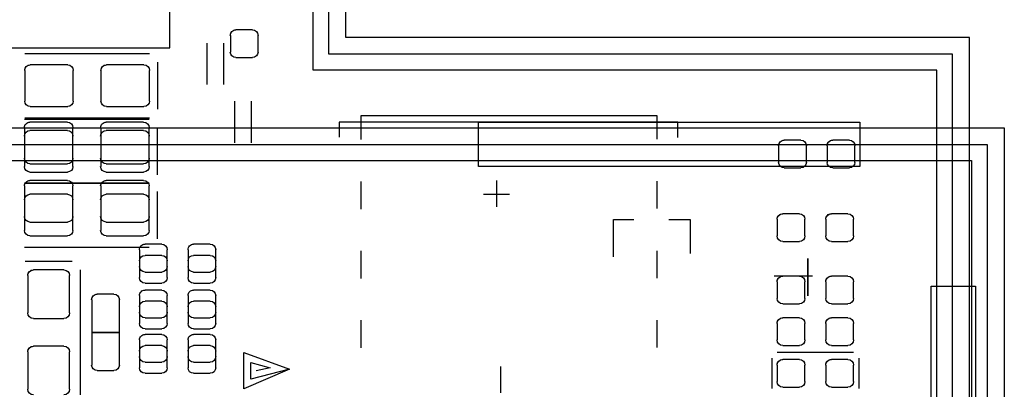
# Model space of a CAD drawing. Header units: inches. Extents: x -2.12 to 5.58, y -1.38 to 1.5.
# Tile 27 of 32: x 0.17 to 0.88, y 0.24 to 0.51. Entities that reach past the tile are written whole.
import ezdxf

# ---------------------------------------------------------------- set-up
doc = ezdxf.new("R2010")
doc.units = ezdxf.units.IN
doc.header["$MEASUREMENT"] = 0
for name, color, linetype in [('INTF_BLUE', 7, 'Continuous'), ('INTF_GREEN_1', 7, 'Continuous'), ('INTF_GREEN_3', 7, 'Continuous'), ('INTF_MAGENTA', 7, 'Continuous'), ('INTF_RED_1', 7, 'Continuous'), ('INTF_RED_3', 7, 'Continuous'), ('INTF_YELLOW_1', 7, 'Continuous'), ('INTF_YELLOW_2', 7, 'Continuous'), ('WHITE', 7, 'Continuous')]:
    doc.layers.add(name, color=color, linetype=linetype)

# ---------------------------------------------------------------- blocks, each defined once
blk = doc.blocks.new('DDD71C7C7C9CF9294EF7B95702A5EAB48181DBE0$$$B8A4396250C5687B1D31E70758B30729E1AC4426')
at = {"layer": 'INTF_MAGENTA', "color": 6}
for p, q in [((-230.26, -76.717), (-230.26, -74.514)), ((-227.257, -76.717), (-230.26, -76.717)), ((-239.568, -78.079), (-233.364, -78.079)), ((-239.568, -78.363), (-239.568, -78.079)), ((-239.19, -77.966), (-233.757, -77.966)), ((-239.19, -78.388), (-239.19, -77.966)), ((-233.757, -77.966), (-233.757, -78.393)), ((-233.364, -78.079), (-233.364, -78.352)), ((-239.19, -79.66), (-239.19, -79.163)), ((-236.245, -79.148), (-236.245, -79.629)), ((-233.757, -79.165), (-233.757, -79.665)), ((-236.486, -79.406), (-236.005, -79.406)), ((-239.19, -80.934), (-239.19, -80.439)), ((-233.757, -80.435), (-233.757, -80.934)), ((-239.19, -82.204), (-239.19, -81.704)), ((-233.757, -81.706), (-233.757, -82.206)), ((-242.887, -82.956), (-242.887, -82.398)), ((-242.786, -82.296), (-241.389, -82.296)), ((-241.287, -82.398), (-241.287, -82.956)), ((-231.615, -82.298), (-232.453, -82.603)), ((-231.615, -82.959), (-231.615, -82.298)), ((-236.322, -83.031), (-236.322, -82.55)), ((-232.453, -82.603), (-231.615, -82.959)), ((-232.453, -82.603), (-231.742, -82.781)), ((-231.742, -82.476), (-232.098, -82.578)), ((-232.098, -82.578), (-231.844, -82.629)), ((-231.742, -82.781), (-231.742, -82.476))]:
    blk.add_line(p, q, dxfattribs=at)
at = {"layer": 'INTF_RED_1', "color": 1}
for p, q in [((-233.172, -76.835), (-233.172, -63.221)), ((-244.602, -113.411), (-244.602, -76.835)), ((-244.602, -76.835), (-233.172, -76.835))]:
    blk.add_line(p, q, dxfattribs=at)
at = {"layer": 'WHITE', "color": 7}
for p, q in [((-231.775, -76.391), (-231.47, -76.391)), ((-231.877, -76.797), (-231.877, -76.492)), ((-231.369, -76.492), (-231.369, -76.797)), ((-231.47, -76.898), (-231.775, -76.898)), ((-229.887, -77.693), (-229.887, -77.134)), ((-229.786, -77.032), (-229.1, -77.032)), ((-228.998, -77.134), (-228.998, -77.693)), ((-228.49, -77.693), (-228.49, -77.134)), ((-228.389, -77.032), (-227.703, -77.032)), ((-227.601, -77.134), (-227.601, -77.693)), ((-229.1, -77.794), (-229.786, -77.794)), ((-227.703, -77.794), (-228.389, -77.794)), ((-229.781, -78.08), (-229.095, -78.08)), ((-228.384, -78.08), (-227.698, -78.08)), ((-229.883, -78.74), (-229.883, -78.181)), ((-228.994, -78.181), (-228.994, -78.74)), ((-228.486, -78.74), (-228.486, -78.181)), ((-227.597, -78.181), (-227.597, -78.74)), ((-242.71, -78.41), (-242.405, -78.41)), ((-241.821, -78.41), (-241.516, -78.41)), ((-242.811, -78.816), (-242.811, -78.511)), ((-242.303, -78.511), (-242.303, -78.816)), ((-241.922, -78.816), (-241.922, -78.511)), ((-241.414, -78.511), (-241.414, -78.816)), ((-242.405, -78.918), (-242.71, -78.918)), ((-241.516, -78.918), (-241.821, -78.918)), ((-229.095, -78.842), (-229.781, -78.842)), ((-227.698, -78.842), (-228.384, -78.842)), ((-229.781, -79.146), (-229.095, -79.146)), ((-228.384, -79.146), (-227.698, -79.146)), ((-229.883, -79.807), (-229.883, -79.248)), ((-228.994, -79.248), (-228.994, -79.807)), ((-228.486, -79.807), (-228.486, -79.248)), ((-227.597, -79.248), (-227.597, -79.807)), ((-242.786, -80.162), (-242.786, -79.858)), ((-242.684, -79.756), (-242.38, -79.756)), ((-242.278, -79.858), (-242.278, -80.162)), ((-241.897, -80.162), (-241.897, -79.858)), ((-241.795, -79.756), (-241.49, -79.756)), ((-241.389, -79.858), (-241.389, -80.162)), ((-229.095, -79.908), (-229.781, -79.908)), ((-227.698, -79.908), (-228.384, -79.908)), ((-242.38, -80.264), (-242.684, -80.264)), ((-241.49, -80.264), (-241.795, -80.264)), ((-231.102, -80.721), (-231.102, -80.416)), ((-231, -80.315), (-230.696, -80.315)), ((-230.594, -80.416), (-230.594, -80.721)), ((-230.213, -80.721), (-230.213, -80.416)), ((-230.111, -80.315), (-229.806, -80.315)), ((-229.705, -80.416), (-229.705, -80.721)), ((-228.321, -80.785), (-227.762, -80.785)), ((-242.684, -80.899), (-242.38, -80.899)), ((-241.795, -80.899), (-241.49, -80.899)), ((-230.696, -80.823), (-231, -80.823)), ((-229.806, -80.823), (-230.111, -80.823)), ((-228.422, -81.572), (-228.422, -80.886)), ((-227.66, -80.886), (-227.66, -81.572)), ((-242.786, -81.305), (-242.786, -81.001)), ((-242.278, -81.001), (-242.278, -81.305)), ((-241.897, -81.305), (-241.897, -81.001)), ((-241.389, -81.001), (-241.389, -81.305)), ((-231, -81.153), (-230.696, -81.153)), ((-230.111, -81.153), (-229.806, -81.153)), ((-231.102, -81.559), (-231.102, -81.255)), ((-230.594, -81.255), (-230.594, -81.559)), ((-230.213, -81.559), (-230.213, -81.255)), ((-229.705, -81.255), (-229.705, -81.559)), ((-229.337, -81.928), (-229.337, -81.331)), ((-229.235, -81.229), (-228.93, -81.229)), ((-228.829, -81.331), (-228.829, -81.928)), ((-242.38, -81.407), (-242.684, -81.407)), ((-241.49, -81.407), (-241.795, -81.407)), ((-242.684, -81.661), (-242.38, -81.661)), ((-241.795, -81.661), (-241.49, -81.661)), ((-230.696, -81.661), (-231, -81.661)), ((-229.806, -81.661), (-230.111, -81.661)), ((-227.762, -81.674), (-228.321, -81.674)), ((-242.786, -82.067), (-242.786, -81.763)), ((-242.278, -81.763), (-242.278, -82.067)), ((-241.897, -82.067), (-241.897, -81.763)), ((-241.389, -81.763), (-241.389, -82.067)), ((-231.102, -82.372), (-231.102, -82.067)), ((-231, -81.966), (-230.696, -81.966)), ((-230.594, -82.067), (-230.594, -82.372)), ((-230.213, -82.372), (-230.213, -82.067)), ((-230.111, -81.966), (-229.806, -81.966)), ((-229.705, -82.067), (-229.705, -82.372)), ((-228.829, -81.928), (-229.337, -81.928)), ((-229.337, -82.525), (-229.337, -81.928)), ((-229.337, -81.928), (-228.829, -81.928)), ((-228.829, -81.928), (-228.829, -82.525)), ((-242.38, -82.169), (-242.684, -82.169)), ((-241.49, -82.169), (-241.795, -82.169)), ((-228.321, -82.182), (-227.762, -82.182)), ((-242.684, -82.423), (-242.38, -82.423)), ((-241.795, -82.423), (-241.49, -82.423)), ((-228.422, -82.969), (-228.422, -82.283)), ((-227.66, -82.283), (-227.66, -82.969)), ((-242.786, -82.829), (-242.786, -82.525)), ((-242.278, -82.525), (-242.278, -82.829)), ((-241.897, -82.829), (-241.897, -82.525)), ((-241.389, -82.525), (-241.389, -82.829)), ((-230.696, -82.474), (-231, -82.474)), ((-229.806, -82.474), (-230.111, -82.474)), ((-228.93, -82.626), (-229.235, -82.626)), ((-242.38, -82.931), (-242.684, -82.931)), ((-241.49, -82.931), (-241.795, -82.931))]:
    blk.add_line(p, q, dxfattribs=at)
for centre, start, end in [((-231.775, -76.492), 90, 180), ((-231.47, -76.492), 360, 90), ((-231.775, -76.797), 180, 270), ((-231.47, -76.797), 270, 0), ((-229.786, -77.134), 90, 180), ((-229.1, -77.134), 360, 90), ((-228.389, -77.134), 90, 180), ((-227.703, -77.134), 360, 90), ((-229.786, -77.693), 180, 270), ((-229.1, -77.693), 270, 0), ((-228.389, -77.693), 180, 270), ((-227.703, -77.693), 270, 0), ((-229.781, -78.181), 90, 180), ((-229.095, -78.181), 360, 90), ((-228.384, -78.181), 90, 180), ((-227.698, -78.181), 360, 90), ((-242.71, -78.511), 90, 180), ((-242.405, -78.511), 360, 90), ((-241.821, -78.511), 90, 180), ((-241.516, -78.511), 360, 90), ((-242.71, -78.816), 180, 270), ((-242.405, -78.816), 270, 0), ((-241.821, -78.816), 180, 270), ((-241.516, -78.816), 270, 0), ((-229.781, -78.74), 180, 270), ((-229.095, -78.74), 270, 0), ((-228.384, -78.74), 180, 270), ((-227.698, -78.74), 270, 0), ((-229.781, -79.248), 90, 180), ((-229.095, -79.248), 360, 90), ((-228.384, -79.248), 90, 180), ((-227.698, -79.248), 360, 90), ((-242.684, -79.858), 90, 180), ((-242.38, -79.858), 360, 90), ((-241.795, -79.858), 90, 180), ((-241.49, -79.858), 360, 90), ((-229.781, -79.807), 180, 270), ((-229.095, -79.807), 270, 0), ((-228.384, -79.807), 180, 270), ((-227.698, -79.807), 270, 0), ((-242.684, -80.162), 180, 270), ((-242.38, -80.162), 270, 0), ((-241.795, -80.162), 180, 270), ((-241.49, -80.162), 270, 0), ((-231, -80.416), 90, 180), ((-230.696, -80.416), 360, 90), ((-230.111, -80.416), 90, 180), ((-229.806, -80.416), 360, 90), ((-231, -80.721), 180, 270), ((-230.696, -80.721), 270, 0), ((-230.111, -80.721), 180, 270), ((-229.806, -80.721), 270, 0), ((-228.321, -80.886), 90, 180), ((-227.762, -80.886), 360, 90), ((-242.684, -81.001), 90, 180), ((-242.38, -81.001), 360, 90), ((-241.795, -81.001), 90, 180), ((-241.49, -81.001), 360, 90), ((-231, -81.255), 90, 180), ((-230.696, -81.255), 360, 90), ((-230.111, -81.255), 90, 180), ((-229.806, -81.255), 360, 90), ((-242.684, -81.305), 180, 270), ((-242.38, -81.305), 270, 0), ((-241.795, -81.305), 180, 270), ((-241.49, -81.305), 270, 0), ((-229.235, -81.331), 90, 180), ((-228.93, -81.331), 360, 90), ((-242.684, -81.763), 90, 180), ((-242.38, -81.763), 360, 90), ((-241.795, -81.763), 90, 180), ((-241.49, -81.763), 360, 90), ((-231, -81.559), 180, 270), ((-230.696, -81.559), 270, 0), ((-230.111, -81.559), 180, 270), ((-229.806, -81.559), 270, 0), ((-228.321, -81.572), 180, 270), ((-227.762, -81.572), 270, 0), ((-242.684, -82.067), 180, 270), ((-242.38, -82.067), 270, 0), ((-241.795, -82.067), 180, 270), ((-241.49, -82.067), 270, 0), ((-231, -82.067), 90, 180), ((-230.696, -82.067), 360, 90), ((-230.111, -82.067), 90, 180), ((-229.806, -82.067), 360, 90), ((-228.321, -82.283), 90, 180), ((-227.762, -82.283), 360, 90), ((-242.684, -82.525), 90, 180), ((-242.38, -82.525), 360, 90), ((-241.795, -82.525), 90, 180), ((-241.49, -82.525), 360, 90), ((-231, -82.372), 180, 270), ((-230.696, -82.372), 270, 0), ((-230.111, -82.372), 180, 270), ((-229.806, -82.372), 270, 0), ((-229.235, -82.525), 180, 270), ((-228.93, -82.525), 270, 0), ((-242.684, -82.829), 180, 270), ((-242.38, -82.829), 270, 0), ((-241.795, -82.829), 180, 270), ((-241.49, -82.829), 270, 0), ((-227.762, -82.969), 270, 0)]:
    blk.add_arc(centre, 0.102, start, end, dxfattribs=at)
blk = doc.blocks.new('S70CR100-TOP')
at = {"color": 0}
blk.add_blockref('DDD71C7C7C9CF9294EF7B95702A5EAB48181DBE0$$$B8A4396250C5687B1D31E70758B30729E1AC4426', (0, 0), dxfattribs=at)
blk = doc.blocks.new('3873F21D59116B9BB77B534D235B23D2048C078A$$$B8A4396250C5687B1D31E70758B30729E1AC4426')
at = {"layer": 'INTF_BLUE', "color": 5}
for p, q in [((-231.7496, -77.6986), (-231.7496, -78.4606)), ((-231.4448, -77.6986), (-231.4448, -78.4606)), ((-239.7917, -79.864), (-239.7917, -80.4855)), ((-239.4019, -79.864), (-239.7917, -79.864)), ((-238.3887, -79.864), (-238.7597, -79.864)), ((-238.3887, -80.5431), (-238.3887, -79.864)), ((-241.9525, -81.2615), (-241.9525, -80.573)), ((-242.0337, -80.8996), (-241.3316, -80.8996))]:
    blk.add_line(p, q, dxfattribs=at)
at = {"layer": 'INTF_RED_3', "color": 1}
for p, q in [((-200.279, -78.486), (-245.237, -78.486)), ((-245.237, -78.486), (-245.237, -112.776))]:
    blk.add_line(p, q, dxfattribs=at)
blk = doc.blocks.new('S70CR100-BOT')
at = {"color": 0}
blk.add_blockref('3873F21D59116B9BB77B534D235B23D2048C078A$$$B8A4396250C5687B1D31E70758B30729E1AC4426', (0, 0), dxfattribs=at)
blk = doc.blocks.new('31673240982F5778DC3FB12357F58391CCFCB263$$$B8A4396250C5687B1D31E70758B30729E1AC4426')
at = {"layer": 'INTF_GREEN_1', "color": 3}
for p, q in [((-235.9143, -78.0783), (-242.8993, -78.0783)), ((-242.8993, -78.0783), (-242.8993, -78.8911)), ((-235.9143, -78.8911), (-235.9143, -78.0783)), ((-199.1018, -78.1847), (-245.5488, -78.1847)), ((-245.5488, -78.1847), (-245.5488, -113.0747)), ((-199.7018, -78.7847), (-244.9488, -78.7847)), ((-244.9488, -78.7847), (-244.9488, -112.4747)), ((-242.8993, -78.8911), (-235.9143, -78.8911)), ((-239.7917, -79.864), (-239.7917, -80.4774)), ((-239.4166, -79.864), (-239.7917, -79.864)), ((-238.3887, -79.864), (-238.7542, -79.864)), ((-238.3887, -80.5365), (-238.3887, -79.864)), ((-241.9525, -81.2615), (-241.9525, -80.573)), ((-242.0337, -80.8996), (-241.3316, -80.8996))]:
    blk.add_line(p, q, dxfattribs=at)
at = {"layer": 'INTF_YELLOW_2', "color": 2}
for p, q in [((-231.2416, -76.6318), (-231.2416, -77.3938)), ((-230.9368, -76.6318), (-230.9368, -77.3938)), ((-239.7917, -79.864), (-239.7917, -80.4855)), ((-239.4019, -79.864), (-239.7917, -79.864)), ((-238.3887, -79.864), (-238.7597, -79.864)), ((-238.3887, -80.5431), (-238.3887, -79.864)), ((-241.9525, -81.2615), (-241.9525, -80.573)), ((-242.0337, -80.8996), (-241.3316, -80.8996))]:
    blk.add_line(p, q, dxfattribs=at)
blk = doc.blocks.new('S70CR110-BOT')
at = {"color": 0}
blk.add_blockref('31673240982F5778DC3FB12357F58391CCFCB263$$$B8A4396250C5687B1D31E70758B30729E1AC4426', (0, 0), dxfattribs=at)
blk = doc.blocks.new('FE1B2A364973CD4E62792E9A41617DEF1B491828$$$B8A4396250C5687B1D31E70758B30729E1AC4426')
at = {"layer": 'INTF_GREEN_3', "color": 3}
for p, q in [((-231.775, -76.391), (-231.47, -76.391)), ((-231.877, -76.797), (-231.877, -76.492)), ((-231.369, -76.492), (-231.369, -76.797)), ((-231.47, -76.898), (-231.775, -76.898)), ((-229.887, -77.693), (-229.887, -77.134)), ((-229.786, -77.032), (-229.1, -77.032)), ((-228.998, -77.134), (-228.998, -77.693)), ((-228.49, -77.693), (-228.49, -77.134)), ((-228.389, -77.032), (-227.703, -77.032)), ((-227.601, -77.134), (-227.601, -77.693)), ((-229.1, -77.794), (-229.786, -77.794)), ((-227.703, -77.794), (-228.389, -77.794)), ((-229.781, -78.232), (-229.095, -78.232)), ((-228.384, -78.232), (-227.698, -78.232)), ((-242.71, -78.41), (-242.405, -78.41)), ((-241.821, -78.41), (-241.516, -78.41)), ((-229.883, -78.892), (-229.883, -78.334)), ((-228.994, -78.334), (-228.994, -78.892)), ((-228.486, -78.892), (-228.486, -78.334)), ((-227.597, -78.334), (-227.597, -78.892)), ((-242.811, -78.816), (-242.811, -78.511)), ((-242.303, -78.511), (-242.303, -78.816)), ((-241.922, -78.816), (-241.922, -78.511)), ((-241.414, -78.511), (-241.414, -78.816)), ((-242.405, -78.918), (-242.71, -78.918)), ((-241.516, -78.918), (-241.821, -78.918)), ((-229.095, -78.994), (-229.781, -78.994)), ((-227.698, -78.994), (-228.384, -78.994)), ((-229.883, -80.061), (-229.883, -79.502)), ((-229.781, -79.4), (-229.095, -79.4)), ((-228.994, -79.502), (-228.994, -80.061)), ((-228.486, -80.061), (-228.486, -79.502)), ((-228.384, -79.4), (-227.698, -79.4)), ((-227.597, -79.502), (-227.597, -80.061)), ((-242.786, -80.162), (-242.786, -79.858)), ((-242.684, -79.756), (-242.38, -79.756)), ((-242.278, -79.858), (-242.278, -80.162)), ((-241.897, -80.162), (-241.897, -79.858)), ((-241.795, -79.756), (-241.49, -79.756)), ((-241.389, -79.858), (-241.389, -80.162)), ((-242.38, -80.264), (-242.684, -80.264)), ((-241.49, -80.264), (-241.795, -80.264)), ((-229.095, -80.162), (-229.781, -80.162)), ((-227.698, -80.162), (-228.384, -80.162)), ((-231.102, -80.924), (-231.102, -80.62)), ((-231, -80.518), (-230.696, -80.518)), ((-230.594, -80.62), (-230.594, -80.924)), ((-230.213, -80.924), (-230.213, -80.62)), ((-230.111, -80.518), (-229.806, -80.518)), ((-229.705, -80.62), (-229.705, -80.924)), ((-228.321, -80.785), (-227.762, -80.785)), ((-242.684, -80.899), (-242.38, -80.899)), ((-241.795, -80.899), (-241.49, -80.899)), ((-228.422, -81.572), (-228.422, -80.886)), ((-227.66, -80.886), (-227.66, -81.572)), ((-242.786, -81.305), (-242.786, -81.001)), ((-242.278, -81.001), (-242.278, -81.305)), ((-241.897, -81.305), (-241.897, -81.001)), ((-241.389, -81.001), (-241.389, -81.305)), ((-230.696, -81.026), (-231, -81.026)), ((-229.806, -81.026), (-230.111, -81.026)), ((-229.337, -81.928), (-229.337, -81.331)), ((-229.235, -81.229), (-228.93, -81.229)), ((-228.829, -81.331), (-228.829, -81.928)), ((-242.38, -81.407), (-242.684, -81.407)), ((-241.49, -81.407), (-241.795, -81.407)), ((-231.102, -81.763), (-231.102, -81.458)), ((-231, -81.356), (-230.696, -81.356)), ((-230.594, -81.458), (-230.594, -81.763)), ((-230.213, -81.763), (-230.213, -81.458)), ((-230.111, -81.356), (-229.806, -81.356)), ((-229.705, -81.458), (-229.705, -81.763)), ((-242.684, -81.661), (-242.38, -81.661)), ((-241.795, -81.661), (-241.49, -81.661)), ((-227.762, -81.674), (-228.321, -81.674)), ((-242.786, -82.067), (-242.786, -81.763)), ((-242.278, -81.763), (-242.278, -82.067)), ((-241.897, -82.067), (-241.897, -81.763)), ((-241.389, -81.763), (-241.389, -82.067)), ((-230.696, -81.864), (-231, -81.864)), ((-229.806, -81.864), (-230.111, -81.864)), ((-228.829, -81.928), (-229.337, -81.928)), ((-229.337, -82.525), (-229.337, -81.928)), ((-229.337, -81.928), (-228.829, -81.928)), ((-228.829, -81.928), (-228.829, -82.525)), ((-242.38, -82.169), (-242.684, -82.169)), ((-241.49, -82.169), (-241.795, -82.169)), ((-231, -82.169), (-230.696, -82.169)), ((-230.111, -82.169), (-229.806, -82.169)), ((-228.321, -82.182), (-227.762, -82.182)), ((-242.684, -82.423), (-242.38, -82.423)), ((-241.795, -82.423), (-241.49, -82.423)), ((-231.102, -82.575), (-231.102, -82.271)), ((-230.594, -82.271), (-230.594, -82.575)), ((-230.213, -82.575), (-230.213, -82.271)), ((-229.705, -82.271), (-229.705, -82.575)), ((-228.422, -82.969), (-228.422, -82.283)), ((-227.66, -82.283), (-227.66, -82.969)), ((-242.786, -82.829), (-242.786, -82.525)), ((-242.278, -82.525), (-242.278, -82.829)), ((-241.897, -82.829), (-241.897, -82.525)), ((-241.389, -82.525), (-241.389, -82.829)), ((-230.696, -82.677), (-231, -82.677)), ((-229.806, -82.677), (-230.111, -82.677)), ((-228.93, -82.626), (-229.235, -82.626)), ((-242.38, -82.931), (-242.684, -82.931)), ((-241.49, -82.931), (-241.795, -82.931))]:
    blk.add_line(p, q, dxfattribs=at)
for centre, start, end in [((-231.775, -76.492), 90, 180), ((-231.47, -76.492), 360, 90), ((-231.775, -76.797), 180, 270), ((-231.47, -76.797), 270, 0), ((-229.786, -77.134), 90, 180), ((-229.1, -77.134), 360, 90), ((-228.389, -77.134), 90, 180), ((-227.703, -77.134), 360, 90), ((-229.786, -77.693), 180, 270), ((-229.1, -77.693), 270, 0), ((-228.389, -77.693), 180, 270), ((-227.703, -77.693), 270, 0), ((-229.781, -78.334), 90, 180), ((-229.095, -78.334), 360, 90), ((-228.384, -78.334), 90, 180), ((-227.698, -78.334), 360, 90), ((-242.71, -78.511), 90, 180), ((-242.405, -78.511), 360, 90), ((-241.821, -78.511), 90, 180), ((-241.516, -78.511), 360, 90), ((-242.71, -78.816), 180, 270), ((-242.405, -78.816), 270, 0), ((-241.821, -78.816), 180, 270), ((-241.516, -78.816), 270, 0), ((-229.781, -78.892), 180, 270), ((-229.095, -78.892), 270, 0), ((-228.384, -78.892), 180, 270), ((-227.698, -78.892), 270, 0), ((-229.781, -79.502), 90, 180), ((-229.095, -79.502), 360, 90), ((-228.384, -79.502), 90, 180), ((-227.698, -79.502), 360, 90), ((-242.684, -79.858), 90, 180), ((-242.38, -79.858), 360, 90), ((-241.795, -79.858), 90, 180), ((-241.49, -79.858), 360, 90), ((-229.781, -80.061), 180, 270), ((-229.095, -80.061), 270, 0), ((-228.384, -80.061), 180, 270), ((-227.698, -80.061), 270, 0), ((-242.684, -80.162), 180, 270), ((-242.38, -80.162), 270, 0), ((-241.795, -80.162), 180, 270), ((-241.49, -80.162), 270, 0), ((-231, -80.62), 90, 180), ((-230.696, -80.62), 360, 90), ((-230.111, -80.62), 90, 180), ((-229.806, -80.62), 360, 90), ((-228.321, -80.886), 90, 180), ((-227.762, -80.886), 360, 90), ((-242.684, -81.001), 90, 180), ((-242.38, -81.001), 360, 90), ((-241.795, -81.001), 90, 180), ((-241.49, -81.001), 360, 90), ((-231, -80.924), 180, 270), ((-230.696, -80.924), 270, 0), ((-230.111, -80.924), 180, 270), ((-229.806, -80.924), 270, 0), ((-242.684, -81.305), 180, 270), ((-242.38, -81.305), 270, 0), ((-241.795, -81.305), 180, 270), ((-241.49, -81.305), 270, 0), ((-229.235, -81.331), 90, 180), ((-228.93, -81.331), 360, 90), ((-231, -81.458), 90, 180), ((-230.696, -81.458), 360, 90), ((-230.111, -81.458), 90, 180), ((-229.806, -81.458), 360, 90), ((-242.684, -81.763), 90, 180), ((-242.38, -81.763), 360, 90), ((-241.795, -81.763), 90, 180), ((-241.49, -81.763), 360, 90), ((-228.321, -81.572), 180, 270), ((-227.762, -81.572), 270, 0), ((-231, -81.763), 180, 270), ((-230.696, -81.763), 270, 0), ((-230.111, -81.763), 180, 270), ((-229.806, -81.763), 270, 0), ((-242.684, -82.067), 180, 270), ((-242.38, -82.067), 270, 0), ((-241.795, -82.067), 180, 270), ((-241.49, -82.067), 270, 0), ((-231, -82.271), 90, 180), ((-230.696, -82.271), 360, 90), ((-230.111, -82.271), 90, 180), ((-229.806, -82.271), 360, 90), ((-228.321, -82.283), 90, 180), ((-227.762, -82.283), 360, 90), ((-242.684, -82.525), 90, 180), ((-242.38, -82.525), 360, 90), ((-241.795, -82.525), 90, 180), ((-241.49, -82.525), 360, 90), ((-231, -82.575), 180, 270), ((-230.696, -82.575), 270, 0), ((-230.111, -82.575), 180, 270), ((-229.806, -82.575), 270, 0), ((-229.235, -82.525), 180, 270), ((-228.93, -82.525), 270, 0), ((-242.684, -82.829), 180, 270), ((-242.38, -82.829), 270, 0), ((-241.795, -82.829), 180, 270), ((-241.49, -82.829), 270, 0), ((-228.321, -82.969), 180, 270), ((-227.762, -82.969), 270, 0)]:
    blk.add_arc(centre, 0.102, start, end, dxfattribs=at)
at = {"layer": 'INTF_YELLOW_1', "color": 2}
for p, q in [((-233.484, -76.528), (-233.484, -62.914)), ((-232.884, -77.128), (-232.884, -63.514)), ((-230.26, -76.717), (-230.26, -74.514)), ((-244.914, -113.704), (-244.914, -76.528)), ((-244.914, -76.528), (-233.484, -76.528)), ((-227.257, -76.717), (-230.26, -76.717)), ((-229.887, -76.829), (-227.601, -76.829)), ((-230.04, -77.845), (-230.04, -76.982)), ((-244.314, -113.104), (-244.314, -77.128)), ((-244.314, -77.128), (-232.884, -77.128)), ((-239.568, -78.079), (-233.364, -78.079)), ((-239.568, -78.312), (-239.568, -78.079)), ((-239.19, -77.967), (-233.757, -77.967)), ((-239.19, -78.393), (-239.19, -77.967)), ((-233.757, -77.967), (-233.757, -78.395)), ((-233.364, -78.079), (-233.364, -78.33)), ((-227.601, -77.998), (-229.887, -77.998)), ((-229.883, -78.029), (-227.597, -78.029)), ((-230.035, -79.045), (-230.035, -78.181)), ((-239.19, -79.663), (-239.19, -79.167)), ((-233.757, -79.165), (-233.757, -79.671)), ((-230.035, -80.213), (-230.035, -79.35)), ((-229.883, -79.197), (-227.597, -79.197)), ((-227.597, -79.197), (-229.883, -79.197)), ((-239.19, -80.932), (-239.19, -80.437)), ((-233.757, -80.437), (-233.757, -80.939)), ((-227.597, -80.366), (-229.883, -80.366)), ((-228.473, -80.632), (-227.609, -80.632)), ((-228.625, -83.071), (-228.625, -80.785)), ((-244.208, -81.083), (-245.021, -81.083)), ((-245.021, -81.083), (-245.021, -88.068)), ((-244.208, -88.068), (-244.208, -81.083)), ((-239.19, -82.199), (-239.19, -81.706)), ((-233.757, -81.704), (-233.757, -82.211)), ((-242.887, -82.956), (-242.887, -82.398)), ((-242.786, -82.296), (-241.389, -82.296)), ((-241.287, -82.398), (-241.287, -82.956)), ((-231.615, -82.298), (-232.453, -82.603)), ((-231.615, -82.959), (-231.615, -82.298)), ((-232.453, -82.603), (-231.615, -82.959)), ((-232.453, -82.603), (-231.742, -82.781)), ((-231.742, -82.476), (-232.098, -82.578)), ((-232.098, -82.578), (-231.844, -82.629)), ((-231.742, -82.781), (-231.742, -82.476))]:
    blk.add_line(p, q, dxfattribs=at)
blk = doc.blocks.new('S70CR110-TOP')
at = {"color": 0}
blk.add_blockref('FE1B2A364973CD4E62792E9A41617DEF1B491828$$$B8A4396250C5687B1D31E70758B30729E1AC4426', (0, 0), dxfattribs=at)
blk = doc.blocks.new('S70CR100_STACK_ASSY_ASM')
at = {"color": 0, "extrusion": (0, 0, -1), "rotation": 1.14827544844e-05}
blk.add_blockref('S70CR100-TOP', (223.214, 89.15), dxfattribs=at)
at = {"color": 0, "extrusion": (0, 0, -1)}
for name, p in [('S70CR110-BOT', (223.214, 89.15, -1)), ('S70CR100-BOT', (223.215, 89.15, -1)), ('S70CR110-TOP', (223.214, 89.15))]:
    blk.add_blockref(name, p, dxfattribs=at)

msp = doc.modelspace()

# ---------------------------------------------------------------- block references
at = {"xscale": 0.0393700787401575, "yscale": 0.0393700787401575, "zscale": 0.0393700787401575}
msp.add_blockref('S70CR100_STACK_ASSY_ASM', (0, 0), dxfattribs=at)

doc.saveas('drawing.dxf')
